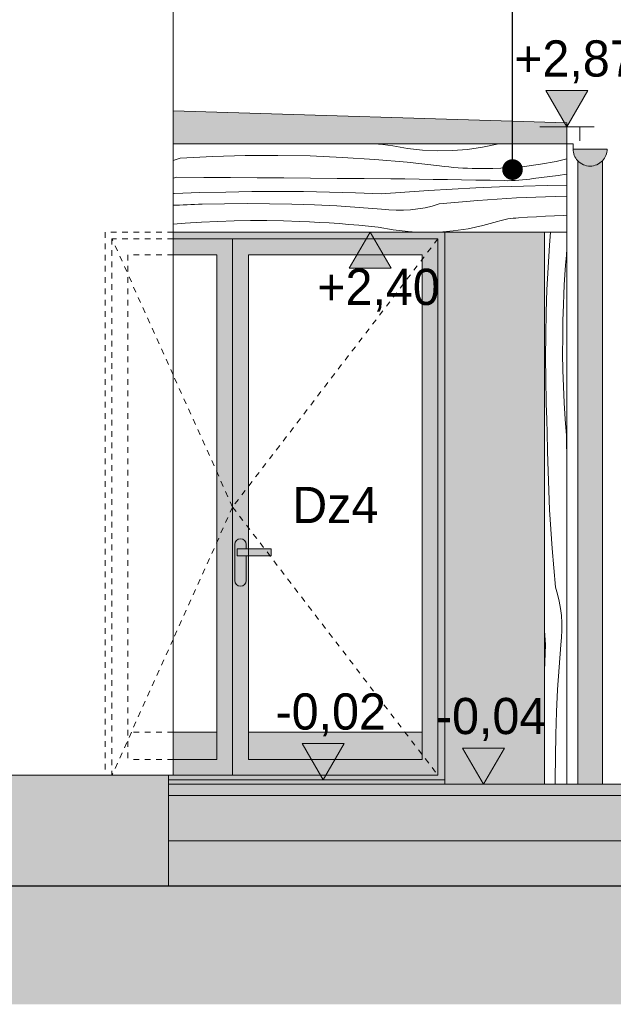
# Model space of a CAD drawing. Extents: x -366324 to -207045, y 68808 to 138616.
# Tile 16 of 170: x -343164 to -340542, y 77998 to 82348. Entities that reach past the tile are written whole.
import ezdxf

# ---------------------------------------------------------------- set-up
doc = ezdxf.new("R2010")
doc.units = 0
doc.header["$MEASUREMENT"] = 0
doc.linetypes.add('Dashed', pattern=[564.444447, 282.222223, -282.222223])
doc.linetypes.add('Hidden Line', pattern=[50, 25, -25])
for name, color, linetype, lineweight in [('A-Opisy_Nr_Pióra__21', 7, 'Continuous', 9), ('Arch drzwi_Nr_Pióra__21', 7, 'Continuous', 9), ('Arch kolorystyka_Nr_Pióra__1', 7, 'Continuous', 25), ('Arch kolorystyka_Nr_Pióra__41', 7, 'Continuous', 15), ('Arch okna_Nr_Pióra__21', 7, 'Continuous', 9), ('Arch opisy okien_Nr_Pióra__21', 7, 'Continuous', 9), ('Arch rynny_Nr_Pióra__21', 7, 'Continuous', 9), ('Arch schody_Nr_Pióra__21', 7, 'Continuous', 9), ('Arch wymiary_Nr_Pióra__21', 7, 'Continuous', 9), ('Arch ściany zewnętrzne_Nr_Pióra__21', 7, 'Continuous', 9), ('INWENT TEREN_Nr_Pióra__1', 7, 'Continuous', 25)]:
    doc.layers.add(name, color=color, linetype=linetype, lineweight=lineweight)
for name, color, linetype, lineweight, true_color in [('Arch drzwi_Nr_Pióra__4', 7, 'Continuous', 9, 0x029e21), ('Arch kolorystyka_Nr_Pióra__2', 7, 'Continuous', 13, 0x7f7f7f), ('Arch kolorystyka_Nr_Pióra__22', 7, 'Continuous', 9, 0x7f7f7f), ('Arch kolorystyka_Nr_Pióra__81', 7, 'Continuous', 9, 0x5d5d5d), ('Arch rynny_Nr_Pióra__81', 7, 'Continuous', 9, 0x5d5d5d), ('Arch teren_Nr_Pióra__2', 7, 'Continuous', 13, 0x7f7f7f)]:
    doc.layers.add(name, color=color, linetype=linetype, lineweight=lineweight, true_color=true_color)
doc.layers.add('Arch wymiary', color=7, linetype='Continuous')
doc.styles.add('GENERATED_STYLE_1', font='txt')
doc.styles.add('GENERATED_STYLE_4', font='txt')
doc.dimstyles.new('GENERATED_STYLE__7', dxfattribs={"dimtxt": 0.18, "dimasz": 182.4, "dimexe": 0.18, "dimexo": 0.0625, "dimgap": 0.09, "dimtad": 0, "dimtih": 1, "dimtoh": 1, "dimdec": 4, "dimzin": 0, "dimdsep": 46, "dimcen": 0.09, "dimadec": 0, "dimazin": 0, "dimtfac": 1, "dimtdec": 4, "dimtmove": 0, "dimatfit": 3, "dimldrblk": 'ARROWHEAD_11', "dimfxl": 0, "dimtolj": 1, "dimtzin": 0, "dimarcsym": 0})

# ---------------------------------------------------------------- blocks, each defined once
blk = doc.blocks.new('*X4')
at = {"layer": 'Arch kolorystyka_Nr_Pióra__22', "linetype": 'Continuous'}
for p, q in [((-340824.5, 81352), (-340820.2, 81409.6)), ((-340830.5, 81253.1), (-340824.5, 81352)), ((-340752.8, 81263.4), (-340749.3, 81306.8)), ((-340749.3, 81306.8), (-340746.7, 81337.1)), ((-340755.8, 81219.9), (-340752.8, 81263.4)), ((-340835.2, 81154), (-340830.5, 81253.1)), ((-340758.4, 81176.5), (-340755.8, 81219.9)), ((-340760.6, 81133), (-340758.4, 81176.5)), ((-340838.6, 81055), (-340835.2, 81154)), ((-340762.5, 81089.5), (-340760.6, 81133)), ((-340764.6, 81017.1), (-340762.5, 81089.5)), ((-340840.6, 80955.8), (-340838.6, 81055)), ((-340765.7, 80944.7), (-340764.6, 81017.1)), ((-340841.2, 80856.7), (-340840.6, 80955.8)), ((-340765.8, 80872.2), (-340765.7, 80944.7)), ((-340764.7, 80799.8), (-340765.8, 80872.2)), ((-340840.5, 80757.6), (-340841.2, 80856.7)), ((-340762.5, 80727.4), (-340764.7, 80799.8)), ((-340838.5, 80658.5), (-340840.5, 80757.6)), ((-340759.2, 80655), (-340762.5, 80727.4)), ((-340838, 80641.8), (-340838.5, 80658.5)), ((-340754.9, 80582.7), (-340759.2, 80655)), ((-340837.5, 80625.2), (-340838, 80641.8)), ((-340836.9, 80608.5), (-340837.5, 80625.2)), ((-340836.3, 80591.9), (-340836.9, 80608.5)), ((-340835.7, 80575.2), (-340836.3, 80591.9)), ((-340835, 80558.6), (-340835.7, 80575.2)), ((-340749.5, 80510.5), (-340754.9, 80582.7)), ((-340834.3, 80541.9), (-340835, 80558.6)), ((-340833.6, 80525.3), (-340834.3, 80541.9)), ((-340832.6, 80439.6), (-340833.6, 80525.3)), ((-340748.7, 80470.5), (-340749.5, 80510.5)), ((-340830.5, 80353.8), (-340832.6, 80439.6)), ((-340747.6, 80430.6), (-340748.7, 80470.5)), ((-340746.7, 80404), (-340747.6, 80430.6)), ((-340827.5, 80268.2), (-340830.5, 80353.8)), ((-340823.4, 80182.5), (-340827.5, 80268.2)), ((-340818.3, 80096.9), (-340823.4, 80182.5)), ((-340812.2, 80011.4), (-340818.3, 80096.9)), ((-340805.1, 79926), (-340812.2, 80011.4)), ((-340797, 79840.6), (-340805.1, 79926)), ((-340787.9, 79809.7), (-340797, 79840.6)), ((-340780.5, 79778.4), (-340787.9, 79809.7)), ((-340775, 79746.7), (-340780.5, 79778.4)), ((-340771.2, 79714.8), (-340775, 79746.7)), ((-340769.3, 79682.6), (-340771.2, 79714.8)), ((-340769.2, 79650.5), (-340769.3, 79682.6)), ((-340842, 79585.4), (-340846.7, 79648.6)), ((-340774.5, 79586.4), (-340770.9, 79618.3)), ((-340770.9, 79618.3), (-340769.2, 79650.5)), ((-340846.3, 79471), (-340842, 79585.4)), ((-340781.9, 79487.5), (-340774.5, 79586.4)), ((-340787.9, 79388.5), (-340781.9, 79487.5)), ((-340846.7, 79457.1), (-340846.3, 79471)), ((-340792.6, 79289.5), (-340787.9, 79388.5)), ((-340795.9, 79190.4), (-340792.6, 79289.5)), ((-340797.9, 79091.3), (-340795.9, 79190.4)), ((-340798.6, 78992.2), (-340797.9, 79091.3)), ((-340798.4, 78969.6), (-340798.6, 78992.2))]:
    blk.add_line(p, q, dxfattribs=at)
blk = doc.blocks.new('Wypełnienie_2')
at = {"layer": 'Arch kolorystyka_Nr_Pióra__22', "linetype": 'Dashed'}
blk.add_blockref('*X4', (0, 0), dxfattribs=at)
blk = doc.blocks.new('*X36')
at = {"layer": 'Arch kolorystyka_Nr_Pióra__22', "linetype": 'Continuous'}
for p, q in [((-341600, 81799.6), (-341559.9, 81795.7)), ((-341559.9, 81795.7), (-341516.6, 81791.1)), ((-341516.6, 81791.1), (-341451.1, 81779.2)), ((-341185.7, 81774.7), (-341119.9, 81784.3)), ((-341119.9, 81784.3), (-341054.8, 81798.2)), ((-341054.8, 81798.2), (-341050.1, 81799.6)), ((-342454.9, 81735.3), (-342311.7, 81743)), ((-342311.7, 81743), (-342168.3, 81747.2)), ((-342168.3, 81747.2), (-342024.8, 81748.1)), ((-342024.8, 81748.1), (-341881.4, 81745.6)), ((-341881.4, 81745.6), (-341738.1, 81739.7)), ((-341451.1, 81779.2), (-341385, 81771.6)), ((-341385, 81771.6), (-341318.6, 81768.3)), ((-341318.6, 81768.3), (-341252, 81769.3)), ((-341252, 81769.3), (-341185.7, 81774.7)), ((-342454.9, 81735.3), (-342486.7, 81725.1)), ((-341738.1, 81739.7), (-341594.9, 81730.5)), ((-341594.9, 81730.5), (-341452, 81717.9)), ((-341452, 81717.9), (-341309.5, 81701.9)), ((-341309.5, 81701.9), (-341289, 81699.5)), ((-341289, 81699.5), (-341268.5, 81697.3)), ((-341268.5, 81697.3), (-341248, 81695.4)), ((-340933.7, 81699.9), (-341004, 81693.5)), ((-340863.8, 81709.4), (-340933.7, 81699.9)), ((-340794.4, 81722), (-340863.8, 81709.4)), ((-340746.7, 81732.8), (-340794.4, 81722)), ((-341248, 81695.4), (-341227.4, 81693.8)), ((-341227.4, 81693.8), (-341206.8, 81692.5)), ((-341206.8, 81692.5), (-341186.2, 81691.4)), ((-341186.2, 81691.4), (-341165.6, 81690.6)), ((-341165.6, 81690.6), (-341145, 81690)), ((-341074.5, 81690.2), (-341145, 81690)), ((-341004, 81693.5), (-341074.5, 81690.2)), ((-340822.2, 81654.6), (-340858.8, 81650)), ((-340785.8, 81659.8), (-340822.2, 81654.6)), ((-340749.4, 81665.5), (-340785.8, 81659.8)), ((-340746.7, 81666), (-340749.4, 81665.5)), ((-342469.6, 81651.9), (-342486.7, 81648)), ((-342469.6, 81651.9), (-342351.6, 81651.1)), ((-342351.6, 81651.1), (-342233.6, 81650.3)), ((-342233.6, 81650.3), (-342115.5, 81649.5)), ((-342115.5, 81649.5), (-341997.5, 81648.6)), ((-341997.5, 81648.6), (-341879.5, 81647.6)), ((-341879.5, 81647.6), (-341761.4, 81646.7)), ((-341761.4, 81646.7), (-341643.4, 81645.7)), ((-341643.4, 81645.7), (-341525.4, 81644.6)), ((-341525.4, 81644.6), (-341462.7, 81644)), ((-341462.7, 81644), (-341400, 81643.2)), ((-341400, 81643.2), (-341337.3, 81642.4)), ((-341337.3, 81642.4), (-341274.7, 81641.5)), ((-341274.7, 81641.5), (-341212, 81640.5)), ((-341212, 81640.5), (-341149.3, 81639.3)), ((-341149.3, 81639.3), (-341086.6, 81638.1)), ((-341086.6, 81638.1), (-341024, 81636.8)), ((-341044.1, 81609), (-340939.5, 81612.5)), ((-341024, 81636.8), (-341007.8, 81636.6)), ((-341007.8, 81636.6), (-340991.7, 81636.8)), ((-340991.7, 81636.8), (-340975.6, 81637.4)), ((-340975.6, 81637.4), (-340959.4, 81638.4)), ((-340959.4, 81638.4), (-340943.4, 81639.7)), ((-340943.4, 81639.7), (-340927.3, 81641.4)), ((-340939.5, 81612.5), (-340834.8, 81615.1)), ((-340927.3, 81641.4), (-340911.3, 81643.5)), ((-340911.3, 81643.5), (-340895.4, 81646)), ((-340858.8, 81650), (-340895.4, 81646)), ((-340834.8, 81615.1), (-340746.7, 81616.6)), ((-342486.7, 81579.3), (-342482.4, 81579.5)), ((-342482.4, 81579.5), (-342368, 81583.6)), ((-342368, 81583.6), (-342253.6, 81586.5)), ((-342253.6, 81586.5), (-342139.1, 81588.3)), ((-342139.1, 81588.3), (-342024.6, 81588.8)), ((-342024.6, 81588.8), (-341910.2, 81588.1)), ((-341910.2, 81588.1), (-341795.7, 81586.2)), ((-341795.7, 81586.2), (-341681.3, 81583.1)), ((-341681.3, 81583.1), (-341566.9, 81578.7)), ((-341566.9, 81578.7), (-341462.5, 81586.5)), ((-341462.5, 81586.5), (-341358, 81593.4)), ((-341358, 81593.4), (-341253.4, 81599.5)), ((-341253.4, 81599.5), (-341148.8, 81604.7)), ((-341148.8, 81604.7), (-341044.1, 81609)), ((-340884.1, 81564.2), (-340798.5, 81567.3)), ((-340798.5, 81567.3), (-340746.7, 81568.5)), ((-342486.7, 81527.9), (-342474.9, 81528.4)), ((-342474.9, 81528.4), (-342458.3, 81529.1)), ((-342458.3, 81529.1), (-342441.6, 81529.8)), ((-342441.6, 81529.8), (-342425, 81530.4)), ((-342425, 81530.4), (-342408.3, 81531)), ((-342408.3, 81531), (-342391.7, 81531.6)), ((-342391.7, 81531.6), (-342375, 81532.1)), ((-342375, 81532.1), (-342358.4, 81532.6)), ((-342358.4, 81532.6), (-342259.3, 81534.6)), ((-342259.3, 81534.6), (-342160.1, 81535.3)), ((-342160.1, 81535.3), (-342061, 81534.7)), ((-342061, 81534.7), (-341961.9, 81532.7)), ((-341961.9, 81532.7), (-341862.8, 81529.4)), ((-341862.8, 81529.4), (-341763.8, 81524.7)), ((-341763.8, 81524.7), (-341664.8, 81518.6)), ((-341373.9, 81517.3), (-341342.6, 81524.6)), ((-341342.6, 81524.6), (-341311.7, 81533.7)), ((-341311.7, 81533.7), (-341226.3, 81541.9)), ((-341226.3, 81541.9), (-341140.9, 81549)), ((-341140.9, 81549), (-341055.4, 81555.1)), ((-341055.4, 81555.1), (-340969.8, 81560.1)), ((-340969.8, 81560.1), (-340884.1, 81564.2)), ((-341664.8, 81518.6), (-341565.9, 81511.2)), ((-341565.9, 81511.2), (-341534, 81507.7)), ((-341534, 81507.7), (-341501.8, 81505.9)), ((-341501.8, 81505.9), (-341469.6, 81506)), ((-341469.6, 81506), (-341437.5, 81508)), ((-341437.5, 81508), (-341405.6, 81511.7)), ((-341405.6, 81511.7), (-341373.9, 81517.3)), ((-340881.4, 81477.2), (-340841.5, 81479.4)), ((-340841.5, 81479.4), (-340801.6, 81481.3)), ((-340801.6, 81481.3), (-340761.7, 81483)), ((-340761.7, 81483), (-340746.7, 81483.5)), ((-342486.7, 81445.1), (-342434.1, 81449)), ((-342434.1, 81449), (-342361.8, 81453.4)), ((-342361.8, 81453.4), (-342289.4, 81456.6)), ((-342289.4, 81456.6), (-342217, 81458.8)), ((-342217, 81458.8), (-342144.6, 81459.9)), ((-342144.6, 81459.9), (-342072.1, 81459.9)), ((-342072.1, 81459.9), (-341999.7, 81458.8)), ((-341999.7, 81458.8), (-341927.3, 81456.6)), ((-341927.3, 81456.6), (-341883.8, 81454.7)), ((-341883.8, 81454.7), (-341840.3, 81452.5)), ((-341840.3, 81452.5), (-341796.9, 81449.9)), ((-341796.9, 81449.9), (-341753.5, 81446.9)), ((-341753.5, 81446.9), (-341710.1, 81443.5)), ((-341710.1, 81443.5), (-341666.7, 81439.7)), ((-341666.7, 81439.7), (-341623.4, 81435.5)), ((-341623.4, 81435.5), (-341580.1, 81430.9)), ((-341183.4, 81424.1), (-341118.3, 81438)), ((-341118.3, 81438), (-341054.3, 81456.1)), ((-341054.3, 81456.1), (-341042.9, 81459.5)), ((-341042.9, 81459.5), (-341031.5, 81462.5)), ((-341031.5, 81462.5), (-341019.9, 81465.1)), ((-341019.9, 81465.1), (-341008.3, 81467.3)), ((-341008.3, 81467.3), (-340996.6, 81469.1)), ((-340996.6, 81469.1), (-340984.8, 81470.4)), ((-340984.8, 81470.4), (-340973, 81471.4)), ((-340973, 81471.4), (-340961.1, 81471.9)), ((-340961.1, 81471.9), (-340921.3, 81474.7)), ((-340921.3, 81474.7), (-340881.4, 81477.2)), ((-341580.1, 81430.9), (-341514.6, 81419)), ((-341514.6, 81419), (-341448.5, 81411.4)), ((-341448.5, 81411.4), (-341411.6, 81409.6)), ((-341310.2, 81409.6), (-341249.2, 81414.5)), ((-341249.2, 81414.5), (-341183.4, 81424.1))]:
    blk.add_line(p, q, dxfattribs=at)
blk = doc.blocks.new('Wypełnienie_18')
at = {"layer": 'Arch kolorystyka_Nr_Pióra__22', "linetype": 'Dashed'}
blk.add_blockref('*X36', (0, 0), dxfattribs=at)
blk = doc.blocks.new('Wymiary_24', base_point=(-341824.2, 78989.6))
at = {"layer": 'Arch wymiary_Nr_Pióra__21', "linetype": 'Continuous'}
blk.add_hatch(color=256, dxfattribs=at).paths.add_polyline_path([(-341824.2, 78989.6), (-341917, 79149.6), (-341731.4, 79149.6)], flags=0)
for p, q in [((-341824.2, 78989.6), (-341917, 79149.6)), ((-341917, 79149.6), (-341731.4, 79149.6)), ((-341731.4, 79149.6), (-341824.2, 78989.6)), ((-341824.2, 78989.6), (-341944.2, 78989.6)), ((-341824.2, 78989.6), (-341704.2, 78989.6))]:
    blk.add_line(p, q, dxfattribs=at)
at = {"layer": 'Arch wymiary_Nr_Pióra__21', "insert": (-342034.2, 79181.6), "char_height": 160, "attachment_point": 7, "style": 'GENERATED_STYLE_1'}
blk.add_mtext('{-0,02}', dxfattribs=at)
blk = doc.blocks.new('Wymiary_25', base_point=(-341115.5, 78969.6))
at = {"layer": 'Arch wymiary_Nr_Pióra__21', "linetype": 'Continuous'}
blk.add_hatch(color=256, dxfattribs=at).paths.add_polyline_path([(-341115.5, 78969.6), (-341208.3, 79129.6), (-341022.7, 79129.6)], flags=0)
for p, q in [((-341115.5, 78969.6), (-341208.3, 79129.6)), ((-341208.3, 79129.6), (-341022.7, 79129.6)), ((-341022.7, 79129.6), (-341115.5, 78969.6)), ((-341115.5, 78969.6), (-341235.5, 78969.6)), ((-341115.5, 78969.6), (-340995.5, 78969.6))]:
    blk.add_line(p, q, dxfattribs=at)
at = {"layer": 'Arch wymiary_Nr_Pióra__21', "insert": (-341325.6, 79161.6), "char_height": 160, "attachment_point": 7, "style": 'GENERATED_STYLE_1'}
blk.add_mtext('{-0,04}', dxfattribs=at)
blk = doc.blocks.new('Wymiary_26', base_point=(-341616.7, 81409.6))
at = {"layer": 'Arch wymiary_Nr_Pióra__21', "linetype": 'Continuous'}
blk.add_hatch(color=256, dxfattribs=at).paths.add_polyline_path([(-341616.7, 81409.6), (-341709.5, 81249.6), (-341523.9, 81249.6)], flags=0)
for p, q in [((-341616.7, 81409.6), (-341736.7, 81409.6)), ((-341616.7, 81409.6), (-341709.5, 81249.6)), ((-341616.7, 81409.6), (-341496.7, 81409.6)), ((-341523.9, 81249.6), (-341616.7, 81409.6)), ((-341709.5, 81249.6), (-341523.9, 81249.6))]:
    blk.add_line(p, q, dxfattribs=at)
at = {"layer": 'Arch wymiary_Nr_Pióra__21', "insert": (-341850.1, 81057.6), "char_height": 160, "attachment_point": 7, "style": 'GENERATED_STYLE_1'}
blk.add_mtext('{+2,40}', dxfattribs=at)
blk = doc.blocks.new('Wymiary_34', base_point=(-340746.7, 81874.8))
at = {"layer": 'Arch wymiary_Nr_Pióra__21', "linetype": 'Continuous'}
blk.add_hatch(color=256, dxfattribs=at).paths.add_polyline_path([(-340746.7, 81874.8), (-340839.5, 82034.8), (-340653.9, 82034.8)], flags=0)
for p, q in [((-340746.7, 81874.8), (-340839.5, 82034.8)), ((-340839.5, 82034.8), (-340653.9, 82034.8)), ((-340653.9, 82034.8), (-340746.7, 81874.8)), ((-340746.7, 81874.8), (-340866.7, 81874.8)), ((-340746.7, 81874.8), (-340626.7, 81874.8))]:
    blk.add_line(p, q, dxfattribs=at)
at = {"layer": 'Arch wymiary_Nr_Pióra__21', "insert": (-340980.1, 82066.8), "char_height": 160, "attachment_point": 7, "style": 'GENERATED_STYLE_1'}
blk.add_mtext('{+2,87}', dxfattribs=at)
blk = doc.blocks.new('ARROWHEAD_11')
at = {"color": 0, "linetype": 'Continuous', "lineweight": 0}
blk.add_line((0, 0), (-1, 0), dxfattribs=at)
at = {"color": 0, "linetype": 'Continuous', "lineweight": 0, "const_width": 0.25, "flags": 128}
blk.add_lwpolyline([(-0.125, 0, 1), (0.125, 0, 1)], format="xyb", close=True, dxfattribs=at)

msp = doc.modelspace()

# ---------------------------------------------------------------- hatches: boundary and pattern name
at = {"layer": 'Arch kolorystyka_Nr_Pióra__1', "linetype": 'Continuous'}
h = msp.add_hatch(dxfattribs=at)
h.set_pattern_fill('Carpet', color=256, style=0, pattern_type=2)
h.set_pattern_definition([(45, (0, 300), (-95.459415, 95.459415), [0, -90, 0, -135]), (110, (300, 300), (126.858504, 46.17272), [0, -66, 0, -114])])
h.paths.add_polyline_path([(-356126.7, 78519.6), (-342506.7, 78519.6), (-342506.7, 79009.6), (-356126.7, 79009.6)], flags=0)
at = {"layer": 'Arch kolorystyka_Nr_Pióra__2', "linetype": 'Continuous'}
h = msp.add_hatch(color=256, dxfattribs=at)
h.paths.add_polyline_path([(-342506.7, 78969.6), (-341286.7, 78969.6), (-341286.7, 81409.6), (-342486.7, 81409.6), (-342486.7, 81309.6), (-342293.9, 81309.6), (-342293.9, 79199.6), (-342486.7, 79199.6), (-342486.7, 79009.6), (-342506.7, 79009.6)], flags=0)
h.paths.add_polyline_path([(-342082.3, 80009.6), (-342153.9, 80009.6), (-342153.9, 80103.1), (-342153.9, 80286), (-342153.9, 81309.6), (-341386.7, 81309.6), (-341386.7, 79199.6), (-342153.9, 79199.6), (-342153.9, 79979.6), (-342053.9, 79979.6), (-342053.9, 80009.6)], flags=0)
at = {"layer": 'Arch kolorystyka_Nr_Pióra__41', "linetype": 'Continuous'}
for points in [[(-342486.7, 81799.6), (-340746.7, 81799.6), (-340746.7, 81892.4), (-342486.7, 81944.6)], [(-340569.4, 81775.9), (-340719.4, 81775.9, 1)], [(-340699.4, 78969.6), (-340589.4, 78969.6), (-340589.4, 81724.9, -0.436542), (-340699.4, 81724.9)]]:
    msp.add_hatch(color=256, dxfattribs=at).paths.add_polyline_path(points, flags=0)
at = {"layer": 'Arch kolorystyka_Nr_Pióra__81', "linetype": 'Continuous'}
msp.add_hatch(color=256, dxfattribs=at).paths.add_polyline_path([(-340846.7, 78969.6), (-340846.7, 81409.6), (-341286.7, 81409.6), (-341286.7, 78969.6)], flags=0)
at = {"layer": 'Arch kolorystyka_Nr_Pióra__81', "linetype": 'Continuous', "lineweight": 0, "true_color": 0x454545}
for points in [[(-356126.7, 78519.6), (-342506.7, 78519.6), (-342506.7, 79009.6), (-356126.7, 79009.6)], [(-342506.7, 78519.6), (-335036.7, 78519.6), (-335036.7, 78969.6), (-342506.7, 78969.6)]]:
    msp.add_hatch(color=250, dxfattribs=at).paths.add_polyline_path(points, flags=0)
at = {"layer": 'Arch teren_Nr_Pióra__2', "linetype": 'Continuous'}
h = msp.add_hatch(dxfattribs=at)
h.set_pattern_fill('Earth', color=256, style=0, pattern_type=2)
h.set_pattern_definition([(45, (0, 0), (-275.77163, 275.77163), []), (45, (-91.9, 91.9), (-551.5433, 551.5433), []), (45, (-183.85, 183.85), (-551.5433, 551.5433), []), (135, (-275.77, 275.77), (91.92388, 91.92388), [389.99999, -389.99999])])
h.paths.add_polyline_path([(-333497.1, 78519.6), (-365715.2, 78519.6), (-365715.2, 77997.6), (-333497.1, 77997.6)], flags=0)

# ---------------------------------------------------------------- linework, layer by layer
at = {"layer": 'Arch drzwi_Nr_Pióra__21', "linetype": 'Hidden Line'}
for p, q in [((-342756.7, 81379.6), (-342756.7, 79009.6)), ((-342486.7, 81379.6), (-342756.7, 81379.6)), ((-342686.7, 81309.6), (-342686.7, 79079.6)), ((-342486.7, 81309.6), (-342686.7, 81309.6)), ((-342486.7, 79199.6), (-342686.7, 79199.6)), ((-342486.7, 79079.6), (-342686.7, 79079.6)), ((-342486.7, 79009.6), (-342756.7, 79009.6))]:
    msp.add_line(p, q, dxfattribs=at)
at = {"layer": 'Arch drzwi_Nr_Pióra__21', "linetype": 'Continuous'}
for p, q in [((-341316.7, 81379.6), (-342486.7, 81379.6)), ((-342223.9, 81379.6), (-342223.9, 79009.6)), ((-341316.7, 81379.6), (-341316.7, 79009.6)), ((-342293.9, 81309.6), (-342486.7, 81309.6)), ((-342293.9, 81309.6), (-342293.9, 79079.6)), ((-342153.9, 81309.6), (-342153.9, 79079.6)), ((-341386.7, 81309.6), (-342153.9, 81309.6)), ((-341386.7, 81309.6), (-341386.7, 79079.6)), ((-342293.9, 79199.6), (-342486.7, 79199.6)), ((-341386.7, 79199.6), (-342153.9, 79199.6)), ((-342293.9, 79079.6), (-342486.7, 79079.6)), ((-341386.7, 79079.6), (-342153.9, 79079.6)), ((-341316.7, 79009.6), (-342486.7, 79009.6)), ((-341286.7, 78989.6), (-342506.7, 78989.6))]:
    msp.add_line(p, q, dxfattribs=at)
at = {"layer": 'Arch drzwi_Nr_Pióra__4', "linetype": 'Continuous'}
msp.add_line((-341316.7, 81299.6), (-341316.7, 81379.6), dxfattribs=at)
at = {"layer": 'Arch okna_Nr_Pióra__21', "linetype": 'Hidden Line'}
for p, q in [((-342486.7, 80779.1), (-342756.7, 81379.6)), ((-341316.7, 81379.6), (-342223.9, 80194.6)), ((-342223.9, 80194.6), (-342486.7, 80779.1)), ((-342223.9, 80194.6), (-342486.7, 79610.1)), ((-342223.9, 80194.6), (-341316.7, 79009.6)), ((-342486.7, 79610.1), (-342756.7, 79009.6))]:
    msp.add_line(p, q, dxfattribs=at)
at = {"layer": 'Arch okna_Nr_Pióra__21', "linetype": 'Continuous'}
for p, q in [((-342213.9, 79869.6), (-342213.9, 80029.6)), ((-342203.9, 80009.6), (-342203.9, 79979.6)), ((-342203.9, 80009.6), (-342053.9, 80009.6)), ((-342163.9, 80009.6), (-342163.9, 80029.6)), ((-342053.9, 79979.6), (-342053.9, 80009.6)), ((-342203.9, 79979.6), (-342053.9, 79979.6)), ((-342163.9, 79869.6), (-342163.9, 79979.6))]:
    msp.add_line(p, q, dxfattribs=at)
for centre, start, end in [((-342188.9, 80029.6), 0, 180), ((-342188.9, 79869.6), 180, 0)]:
    msp.add_arc(centre, 25, start, end, dxfattribs=at)
at = {"layer": 'Arch rynny_Nr_Pióra__21', "linetype": 'Continuous'}
for p, q in [((-340689.4, 81874.8), (-340746.7, 81874.8)), ((-340689.4, 81812.7), (-340689.4, 81874.8)), ((-340719.4, 81799.6), (-340746.7, 81799.6)), ((-340719.4, 81775.9), (-340719.4, 81799.6)), ((-340719.4, 81775.9), (-340569.4, 81775.9)), ((-340699.4, 81724.9), (-340699.4, 78969.6)), ((-340589.4, 81724.9), (-340589.4, 78969.6))]:
    msp.add_line(p, q, dxfattribs=at)
for start, end in [(180, 222.8334), (317.1666, 0)]:
    msp.add_arc((-340644.4, 81775.9), 75, start, end, dxfattribs=at)
at = {"layer": 'Arch rynny_Nr_Pióra__81', "linetype": 'Continuous'}
msp.add_arc((-340644.4, 81775.9), 75, 222.8334, 317.1666, dxfattribs=at)
at = {"layer": 'Arch schody_Nr_Pióra__21', "linetype": 'Continuous'}
for p, q in [((-335036.7, 78969.6), (-342506.7, 78969.6)), ((-335036.7, 78919.6), (-342506.7, 78919.6)), ((-335036.7, 78719.6), (-342506.7, 78719.6))]:
    msp.add_line(p, q, dxfattribs=at)
at = {"layer": 'Arch ściany zewnętrzne_Nr_Pióra__21', "linetype": 'Continuous'}
for p, q in [((-342486.7, 87659.6), (-342486.7, 79009.6)), ((-340746.7, 81892.4), (-342486.7, 81944.6)), ((-340746.7, 81409.6), (-340746.7, 81892.4)), ((-340746.7, 81799.6), (-342486.7, 81799.6)), ((-340746.7, 81409.6), (-342486.7, 81409.6)), ((-341286.7, 81409.6), (-341286.7, 78969.6)), ((-340846.7, 81409.6), (-340846.7, 78969.6)), ((-340746.7, 81409.6), (-340746.7, 78969.6)), ((-356146.7, 79009.6), (-342486.7, 79009.6)), ((-342506.7, 79009.6), (-342506.7, 78519.6))]:
    msp.add_line(p, q, dxfattribs=at)
at = {"layer": 'Arch ściany zewnętrzne_Nr_Pióra__21', "linetype": 'Hidden Line'}
for p, q in [((-342486.7, 81409.6), (-342786.7, 81409.6)), ((-342786.7, 81409.6), (-342786.7, 79009.6))]:
    msp.add_line(p, q, dxfattribs=at)
at = {"layer": 'INWENT TEREN_Nr_Pióra__1', "linetype": 'Continuous'}
msp.add_line((-333497.1, 78519.6), (-365715.2, 78519.6), dxfattribs=at)

# ---------------------------------------------------------------- block references
at = {"layer": 'Arch kolorystyka_Nr_Pióra__22', "linetype": 'Dashed'}
for name in ['Wypełnienie_18', 'Wypełnienie_2']:
    msp.add_blockref(name, (0, 0), dxfattribs=at)
at = {"layer": 'Arch wymiary', "linetype": 'Continuous'}
for name, p in [('Wymiary_34', (-340746.7, 81874.8)), ('Wymiary_26', (-341616.7, 81409.6)), ('Wymiary_24', (-341824.2, 78989.6)), ('Wymiary_25', (-341115.5, 78969.6))]:
    msp.add_blockref(name, p, dxfattribs=at)

# ---------------------------------------------------------------- texts
at = {"layer": 'Arch opisy okien_Nr_Pióra__21', "linetype": 'Continuous', "insert": (-341770.3, 80283.7), "char_height": 160, "attachment_point": 2, "style": 'GENERATED_STYLE_4'}
msp.add_mtext('{Dz4}', dxfattribs=at)

# ---------------------------------------------------------------- leaders
at = {"layer": 'A-Opisy_Nr_Pióra__21', "linetype": 'Continuous', "annotation_type": 0, "has_hookline": 1, "hookline_direction": 1, "text_width": 216.7}
msp.add_leader([(-340987.3, 81685.6), (-340987.3, 83045.6), (-340357.7, 83045.6)], dimstyle='GENERATED_STYLE__7', dxfattribs=at)

doc.saveas('drawing.dxf')
